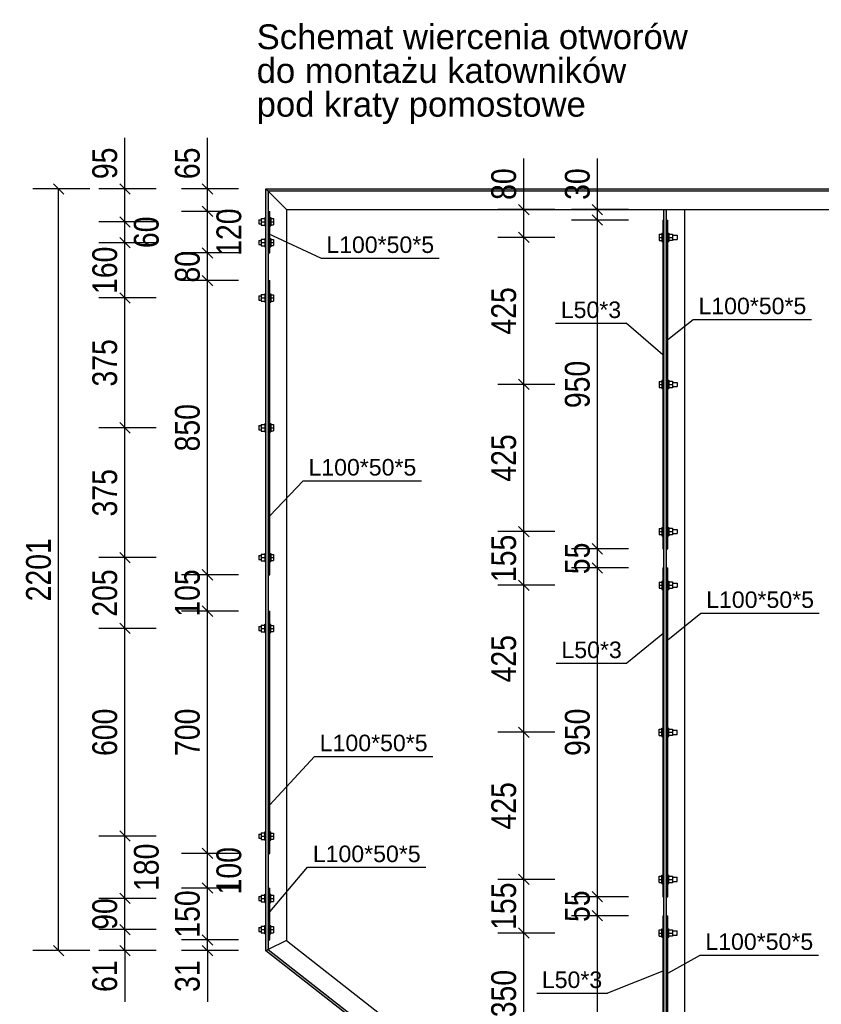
# Model space of a CAD drawing. Header units: millimetres. Extents: x 75 to 96588, y 16 to 10023.
# Tile 2 of 25: x 75 to 2391, y 1781 to 4626. Entities that reach past the tile are written whole.
import ezdxf

# ---------------------------------------------------------------- set-up
doc = ezdxf.new("R2010")
doc.units = ezdxf.units.MM
doc.styles.add('Arial', font='ARIAL.TTF', dxfattribs={"height": 0.2})
doc.styles.add('Arial Narrow', font='ARIALN.TTF', dxfattribs={"height": 0.2})

# ---------------------------------------------------------------- blocks, each defined once
blk = doc.blocks.new('Part-84831 - 84818')
blk.add_hatch(color=96).paths.add_polyline_path([(1936, 4077.1), (1936, 1113), (1943, 1107.5), (1943, 4077.1)])
at = {"color": 96}
for p, q in [((1936, 1113), (1936, 4077.1)), ((1936, 4077.1), (1943, 4077.1)), ((1943, 4077.1), (1996, 4077.1)), ((1943, 4077.1), (1943, 1107.5)), ((1996, 4077.1), (1996, 1066.1)), ((1943, 1107.5), (1936, 1113)), ((1996, 1066.1), (1943, 1107.5))]:
    blk.add_line(p, q, dxfattribs=at)
blk = doc.blocks.new('Part-84825 - 84818')
blk.add_hatch(color=96).paths.add_polyline_path([(786, 4137.1), (793, 4130.1), (3011, 4130.1), (3011, 4137.1)])
at = {"color": 96}
for p, q in [((793, 4130.1), (786, 4137.1)), ((786, 4137.1), (3011, 4137.1)), ((846, 4077.1), (793, 4130.1)), ((3011, 4130.1), (793, 4130.1)), ((3011, 4137.1), (3011, 4130.1)), ((3011, 4077.1), (3011, 4130.1)), ((846, 4077.1), (1936, 4077.1)), ((1943, 4077.1), (3011, 4077.1))]:
    blk.add_line(p, q, dxfattribs=at)
blk = doc.blocks.new('Part-85775 - 84818')
blk.add_hatch(color=6).paths.add_polyline_path([(1933, 2037.1), (1933, 1237.1), (1936, 1237.1), (1936, 2037.1)])
at = {"color": 7}
for p, q in [((1933, 2037.1), (1933, 1237.1)), ((1933, 2037.1), (1936, 2037.1)), ((1936, 1237.1), (1936, 2037.1)), ((1933, 1237.1), (1936, 1237.1))]:
    blk.add_line(p, q, dxfattribs=at)
blk = doc.blocks.new('Part-84828 - 84818')
blk.add_hatch(color=96).paths.add_polyline_path([(2128.2, 580.5), (2132.4, 574.9), (4313, 2233.2), (4306, 2236.6)])
at = {"color": 96}
for p, q in [((2128.2, 580.5), (4306, 2236.6)), ((4313, 2233.2), (2132.4, 574.9)), ((4306, 2236.6), (4313, 2233.2)), ((4366, 2206.9), (2164.5, 532.7)), ((2132.4, 574.9), (2128.2, 580.5)), ((2164.5, 532.7), (2132.4, 574.9))]:
    blk.add_line(p, q, dxfattribs=at)
blk = doc.blocks.new('Part-84830 - 84818')
blk.add_hatch(color=96).paths.add_polyline_path([(786, 4137.1), (786, 1935.8), (793, 1939.2), (793, 4130.1)])
at = {"color": 96}
for p, q in [((786, 1935.8), (786, 4137.1)), ((786, 4137.1), (793, 4130.1)), ((846, 4077.1), (793, 4130.1)), ((793, 4130.1), (793, 1939.2)), ((846, 4077.1), (846, 1965.1)), ((846, 1965.1), (793, 1939.2)), ((793, 1939.2), (786, 1935.8))]:
    blk.add_line(p, q, dxfattribs=at)
blk = doc.blocks.new('Part-84927 - 84818')
blk.add_hatch(color=6).paths.add_polyline_path([(1933, 4047), (1933, 3097), (1936, 3097), (1936, 4047)])
at = {"color": 7}
for p, q in [((1933, 4047), (1933, 3097)), ((1933, 4047), (1936, 4047)), ((1936, 3097), (1936, 4047)), ((1933, 3097), (1936, 3097))]:
    blk.add_line(p, q, dxfattribs=at)
blk = doc.blocks.new('Part-84928 - 84818')
blk.add_hatch(color=6).paths.add_polyline_path([(1933, 3042), (1933, 2092), (1936, 2092), (1936, 3042)])
at = {"color": 7}
for p, q in [((1933, 3042), (1933, 2092)), ((1933, 3042), (1936, 3042)), ((1936, 2092), (1936, 3042)), ((1933, 2092), (1936, 2092))]:
    blk.add_line(p, q, dxfattribs=at)
blk = doc.blocks.new('Part-84930 - 84818')
blk.add_hatch(color=6).paths.add_polyline_path([(1943, 3042), (1943, 2092), (1948, 2092), (1948, 3042)])
at = {"color": 7}
for p, q in [((1943, 3042), (1943, 2092)), ((1943, 3042), (1948, 3042)), ((1948, 2092), (1948, 3042)), ((1943, 2092), (1948, 2092))]:
    blk.add_line(p, q, dxfattribs=at)
blk = doc.blocks.new('Bolt-84931 - 84818')
at = {"color": 7}
for p, q in [((1922.5, 3001), (1930, 3001)), ((1922.5, 3001), (1922.5, 2983)), ((1922.5, 2992), (1930, 2992)), ((1930, 3004), (1930, 2980)), ((1930, 3004), (1933, 3004)), ((1948, 3004), (1951, 3004)), ((1951, 3004), (1951, 2980)), ((1951, 3001.5), (1961, 3001.5)), ((1951, 2992), (1961, 2992)), ((1961, 3001.5), (1961, 2982.5)), ((1961, 2998), (1975, 2998)), ((1975, 2998), (1975, 2986)), ((1922.5, 2983), (1930, 2983)), ((1930, 2980), (1933, 2980)), ((1948, 2980), (1951, 2980)), ((1961, 2982.5), (1951, 2982.5)), ((1961, 2986), (1975, 2986)), ((1922.5, 2576), (1930, 2576)), ((1922.5, 2558), (1922.5, 2576)), ((1922.5, 2567), (1930, 2567)), ((1930, 2555), (1930, 2579)), ((1930, 2579), (1933, 2579)), ((1948, 2579), (1951, 2579)), ((1951, 2555), (1951, 2579)), ((1951, 2576.5), (1961, 2576.5)), ((1951, 2567), (1961, 2567)), ((1961, 2576.5), (1961, 2557.5)), ((1961, 2573), (1975, 2573)), ((1961, 2561), (1975, 2561)), ((1975, 2561), (1975, 2573)), ((1922.5, 2558), (1930, 2558)), ((1930, 2555), (1933, 2555)), ((1948, 2555), (1951, 2555)), ((1961, 2557.5), (1951, 2557.5)), ((1922.5, 2151), (1930, 2151)), ((1922.5, 2133), (1922.5, 2151)), ((1922.5, 2142), (1930, 2142)), ((1930, 2130), (1930, 2154)), ((1930, 2154), (1933, 2154)), ((1948, 2154), (1951, 2154)), ((1951, 2130), (1951, 2154)), ((1951, 2151.5), (1961, 2151.5)), ((1951, 2142), (1961, 2142)), ((1961, 2151.5), (1961, 2132.5)), ((1961, 2148), (1975, 2148)), ((1961, 2136), (1975, 2136)), ((1975, 2136), (1975, 2148)), ((1922.5, 2133), (1930, 2133)), ((1930, 2130), (1933, 2130)), ((1948, 2130), (1951, 2130)), ((1961, 2132.5), (1951, 2132.5))]:
    blk.add_line(p, q, dxfattribs=at)
blk = doc.blocks.new('Part-84932 - 84818')
blk.add_hatch(color=6).paths.add_polyline_path([(1943, 4047), (1943, 3097), (1948, 3097), (1948, 4047)])
at = {"color": 7}
for p, q in [((1943, 4047), (1943, 3097)), ((1943, 4047), (1948, 4047)), ((1948, 3097), (1948, 4047)), ((1943, 3097), (1948, 3097))]:
    blk.add_line(p, q, dxfattribs=at)
blk = doc.blocks.new('Bolt-84933 - 84818')
at = {"color": 7}
for p, q in [((1922.5, 4006), (1930, 4006)), ((1922.5, 4006), (1922.5, 3988)), ((1922.5, 3997), (1930, 3997)), ((1922.5, 3988), (1930, 3988)), ((1930, 4009), (1930, 3985)), ((1930, 4009), (1933, 4009)), ((1930, 3985), (1933, 3985)), ((1948, 4009), (1951, 4009)), ((1948, 3985), (1951, 3985)), ((1951, 4009), (1951, 3985)), ((1951, 4006.5), (1961, 4006.5)), ((1951, 3997), (1961, 3997)), ((1961, 3987.5), (1951, 3987.5)), ((1961, 4006.5), (1961, 3987.5)), ((1961, 4003), (1975, 4003)), ((1961, 3991), (1975, 3991)), ((1975, 4003), (1975, 3991)), ((1922.5, 3581), (1930, 3581)), ((1922.5, 3581), (1922.5, 3563)), ((1922.5, 3572), (1930, 3572)), ((1922.5, 3563), (1930, 3563)), ((1930, 3584), (1930, 3560)), ((1930, 3584), (1933, 3584)), ((1930, 3560), (1933, 3560)), ((1948, 3584), (1951, 3584)), ((1948, 3560), (1951, 3560)), ((1951, 3584), (1951, 3560)), ((1951, 3581.5), (1961, 3581.5)), ((1951, 3572), (1961, 3572)), ((1961, 3562.5), (1951, 3562.5)), ((1961, 3581.5), (1961, 3562.5)), ((1961, 3578), (1975, 3578)), ((1961, 3566), (1975, 3566)), ((1975, 3578), (1975, 3566)), ((1930, 3159), (1930, 3135)), ((1930, 3159), (1933, 3159)), ((1948, 3159), (1951, 3159)), ((1951, 3159), (1951, 3135)), ((1922.5, 3156), (1930, 3156)), ((1922.5, 3156), (1922.5, 3138)), ((1922.5, 3147), (1930, 3147)), ((1922.5, 3138), (1930, 3138)), ((1930, 3135), (1933, 3135)), ((1948, 3135), (1951, 3135)), ((1951, 3156.5), (1961, 3156.5)), ((1951, 3147), (1961, 3147)), ((1961, 3137.5), (1951, 3137.5)), ((1961, 3156.5), (1961, 3137.5)), ((1961, 3153), (1975, 3153)), ((1961, 3141), (1975, 3141)), ((1975, 3153), (1975, 3141))]:
    blk.add_line(p, q, dxfattribs=at)
blk = doc.blocks.new('Part-84938 - 84818')
blk.add_hatch(color=6).paths.add_polyline_path([(793, 2917), (793, 2217), (798, 2217), (798, 2917)])
at = {"color": 7}
for p, q in [((793, 2917), (793, 2217)), ((793, 2917), (798, 2917)), ((798, 2217), (798, 2917)), ((793, 2217), (798, 2217))]:
    blk.add_line(p, q, dxfattribs=at)
blk = doc.blocks.new('Bolt-84939 - 84818')
at = {"color": 7}
for p, q in [((773, 2876.5), (773, 2857.5)), ((773, 2876.5), (783, 2876.5)), ((783, 2855), (783, 2879)), ((783, 2879), (786, 2879)), ((798, 2879), (801, 2879)), ((801, 2855), (801, 2879)), ((801, 2876), (808.5, 2876)), ((808.5, 2876), (808.5, 2858)), ((766, 2873), (766, 2872.2)), ((766, 2873), (773, 2873)), ((766, 2872.2), (766, 2861)), ((766, 2861), (773, 2861)), ((773, 2867), (783, 2867)), ((773, 2857.5), (783, 2857.5)), ((783, 2855), (786, 2855)), ((798, 2855), (801, 2855)), ((801, 2867), (808.5, 2867)), ((801, 2858), (808.5, 2858)), ((773, 2276.5), (773, 2257.5)), ((773, 2276.5), (783, 2276.5)), ((783, 2255), (783, 2279)), ((783, 2279), (786, 2279)), ((798, 2279), (801, 2279)), ((801, 2255), (801, 2279)), ((801, 2276), (808.5, 2276)), ((808.5, 2276), (808.5, 2258)), ((766, 2273), (766, 2272.2)), ((766, 2273), (773, 2273)), ((766, 2272.2), (766, 2261)), ((766, 2261), (773, 2261)), ((773, 2267), (783, 2267)), ((773, 2257.5), (783, 2257.5)), ((783, 2255), (786, 2255)), ((798, 2255), (801, 2255)), ((801, 2267), (808.5, 2267)), ((801, 2258), (808.5, 2258))]:
    blk.add_line(p, q, dxfattribs=at)
blk = doc.blocks.new('Part-84940 - 84818')
blk.add_hatch(color=6).paths.add_polyline_path([(793, 3872), (793, 3022), (798, 3022), (798, 3872)])
at = {"color": 7}
for p, q in [((793, 3872), (793, 3022)), ((793, 3872), (798, 3872)), ((798, 3022), (798, 3872)), ((793, 3022), (798, 3022))]:
    blk.add_line(p, q, dxfattribs=at)
blk = doc.blocks.new('Bolt-84941 - 84818')
at = {"color": 7}
for p, q in [((766, 3828), (766, 3827.2)), ((766, 3828), (773, 3828)), ((766, 3827.2), (766, 3816)), ((766, 3816), (773, 3816)), ((773, 3831.5), (773, 3812.5)), ((773, 3831.5), (783, 3831.5)), ((773, 3822), (783, 3822)), ((773, 3812.5), (783, 3812.5)), ((783, 3834), (783, 3810)), ((783, 3834), (786, 3834)), ((798, 3834), (801, 3834)), ((801, 3834), (801, 3810)), ((801, 3831), (808.5, 3831)), ((801, 3822), (808.5, 3822)), ((801, 3813), (808.5, 3813)), ((808.5, 3831), (808.5, 3813)), ((783, 3810), (786, 3810)), ((798, 3810), (801, 3810)), ((766, 3453), (766, 3452.2)), ((766, 3453), (773, 3453)), ((766, 3452.2), (766, 3441)), ((773, 3456.5), (773, 3437.5)), ((773, 3456.5), (783, 3456.5)), ((773, 3447), (783, 3447)), ((783, 3459), (783, 3435)), ((783, 3459), (786, 3459)), ((798, 3459), (801, 3459)), ((801, 3459), (801, 3435)), ((801, 3456), (808.5, 3456)), ((801, 3447), (808.5, 3447)), ((808.5, 3456), (808.5, 3438)), ((766, 3441), (773, 3441)), ((773, 3437.5), (783, 3437.5)), ((783, 3435), (786, 3435)), ((798, 3435), (801, 3435)), ((801, 3438), (808.5, 3438)), ((766, 3078), (766, 3077.2)), ((766, 3078), (773, 3078)), ((766, 3077.2), (766, 3066)), ((773, 3081.5), (773, 3062.5)), ((773, 3081.5), (783, 3081.5)), ((783, 3084), (783, 3060)), ((783, 3084), (786, 3084)), ((798, 3084), (801, 3084)), ((801, 3084), (801, 3060)), ((801, 3081), (808.5, 3081)), ((808.5, 3081), (808.5, 3063)), ((766, 3066), (773, 3066)), ((773, 3072), (783, 3072)), ((773, 3062.5), (783, 3062.5)), ((783, 3060), (786, 3060)), ((798, 3060), (801, 3060)), ((801, 3072), (808.5, 3072)), ((801, 3063), (808.5, 3063))]:
    blk.add_line(p, q, dxfattribs=at)
blk = doc.blocks.new('Part-84942 - 84818')
blk.add_hatch(color=6).paths.add_polyline_path([(793, 4072), (793, 3952), (798, 3952), (798, 4072)])
at = {"color": 7}
for p, q in [((793, 4072), (793, 3952)), ((793, 4072), (798, 4072)), ((798, 3952), (798, 4072)), ((793, 3952), (798, 3952))]:
    blk.add_line(p, q, dxfattribs=at)
blk = doc.blocks.new('Bolt-84943 - 84818')
at = {"color": 7}
for p, q in [((766, 4048), (766, 4047.2)), ((766, 4048), (773, 4048)), ((766, 4047.2), (766, 4036)), ((773, 4051.5), (773, 4032.5)), ((773, 4051.5), (783, 4051.5)), ((773, 4042), (783, 4042)), ((783, 4054), (783, 4030)), ((783, 4054), (786, 4054)), ((798, 4054), (801, 4054)), ((801, 4054), (801, 4030)), ((801, 4051), (808.5, 4051)), ((801, 4042), (808.5, 4042)), ((808.5, 4051), (808.5, 4033)), ((766, 4036), (773, 4036)), ((773, 4032.5), (783, 4032.5)), ((783, 4030), (786, 4030)), ((798, 4030), (801, 4030)), ((801, 4033), (808.5, 4033)), ((766, 3988), (766, 3987.2)), ((766, 3988), (773, 3988)), ((766, 3987.2), (766, 3976)), ((773, 3991.5), (773, 3972.5)), ((773, 3991.5), (783, 3991.5)), ((783, 3994), (783, 3970)), ((783, 3994), (786, 3994)), ((798, 3994), (801, 3994)), ((801, 3994), (801, 3970)), ((801, 3991), (808.5, 3991)), ((808.5, 3991), (808.5, 3973)), ((766, 3976), (773, 3976)), ((773, 3982), (783, 3982)), ((773, 3972.5), (783, 3972.5)), ((783, 3970), (786, 3970)), ((798, 3970), (801, 3970)), ((801, 3982), (808.5, 3982)), ((801, 3973), (808.5, 3973))]:
    blk.add_line(p, q, dxfattribs=at)
blk = doc.blocks.new('Part-85651 - 84818')
blk.add_hatch(color=96).paths.add_polyline_path([(786, 1935.8), (2326.6, 731.4), (2332.4, 735.8), (793, 1939.2)])
at = {"color": 96}
for p, q in [((846, 1965.1), (1936, 1113)), ((786, 1935.8), (793, 1939.2)), ((2326.6, 731.4), (786, 1935.8)), ((793, 1939.2), (2332.4, 735.8)), ((1996, 1066.1), (2376, 769)), ((2332.4, 735.8), (2326.6, 731.4))]:
    blk.add_line(p, q, dxfattribs=at)
blk = doc.blocks.new('Part-85776 - 84818')
blk.add_hatch(color=6).paths.add_polyline_path([(1943, 2037.1), (1943, 1137.1), (1948, 1137.1), (1948, 2037.1)])
at = {"color": 7}
for p, q in [((1943, 2037.1), (1943, 1137.1)), ((1943, 2037.1), (1948, 2037.1)), ((1948, 1137.1), (1948, 2037.1)), ((1943, 1137.1), (1948, 1137.1))]:
    blk.add_line(p, q, dxfattribs=at)
blk = doc.blocks.new('Bolt-85777 - 84818')
at = {"color": 7}
for p, q in [((1922.5, 1996.1), (1930, 1996.1)), ((1922.5, 1978.1), (1922.5, 1996.1)), ((1930, 1975.1), (1930, 1999.1)), ((1930, 1999.1), (1933, 1999.1)), ((1948, 1999.1), (1951, 1999.1)), ((1951, 1975.1), (1951, 1999.1)), ((1951, 1996.6), (1961, 1996.6)), ((1961, 1996.6), (1961, 1977.6)), ((1961, 1993.1), (1975, 1993.1)), ((1975, 1981.1), (1975, 1993.1)), ((1922.5, 1987.1), (1930, 1987.1)), ((1922.5, 1978.1), (1930, 1978.1)), ((1930, 1975.1), (1933, 1975.1)), ((1948, 1975.1), (1951, 1975.1)), ((1951, 1987.1), (1961, 1987.1)), ((1961, 1977.6), (1951, 1977.6)), ((1961, 1981.1), (1975, 1981.1)), ((1922.5, 1646.1), (1930, 1646.1)), ((1922.5, 1628.1), (1922.5, 1646.1)), ((1922.5, 1637.1), (1930, 1637.1)), ((1922.5, 1628.1), (1930, 1628.1)), ((1930, 1625.1), (1930, 1649.1)), ((1930, 1649.1), (1933, 1649.1)), ((1930, 1625.1), (1933, 1625.1)), ((1948, 1649.1), (1951, 1649.1)), ((1948, 1625.1), (1951, 1625.1)), ((1951, 1625.1), (1951, 1649.1)), ((1951, 1646.6), (1961, 1646.6)), ((1951, 1637.1), (1961, 1637.1)), ((1961, 1627.6), (1951, 1627.6)), ((1961, 1646.6), (1961, 1627.6)), ((1961, 1643.1), (1975, 1643.1)), ((1961, 1631.1), (1975, 1631.1)), ((1975, 1631.1), (1975, 1643.1)), ((1922.5, 1296.1), (1930, 1296.1)), ((1922.5, 1278.1), (1922.5, 1296.1)), ((1922.5, 1287.1), (1930, 1287.1)), ((1930, 1275.1), (1930, 1299.1)), ((1930, 1299.1), (1933, 1299.1)), ((1948, 1299.1), (1951, 1299.1)), ((1951, 1275.1), (1951, 1299.1)), ((1951, 1296.6), (1961, 1296.6)), ((1951, 1287.1), (1961, 1287.1)), ((1961, 1296.6), (1961, 1277.6)), ((1961, 1293.1), (1975, 1293.1)), ((1961, 1281.1), (1975, 1281.1)), ((1975, 1281.1), (1975, 1293.1)), ((1922.5, 1278.1), (1930, 1278.1)), ((1930, 1275.1), (1933, 1275.1)), ((1948, 1275.1), (1951, 1275.1)), ((1961, 1277.6), (1951, 1277.6))]:
    blk.add_line(p, q, dxfattribs=at)
blk = doc.blocks.new('Part-85778 - 84818')
blk.add_hatch(color=6).paths.add_polyline_path([(793, 2117), (793, 1967), (798, 1967), (798, 2117)])
at = {"color": 7}
for p, q in [((793, 2117), (793, 1967)), ((793, 2117), (798, 2117)), ((798, 1967), (798, 2117)), ((793, 1967), (798, 1967))]:
    blk.add_line(p, q, dxfattribs=at)
blk = doc.blocks.new('Bolt-85779 - 84818')
at = {"color": 7}
for p, q in [((766, 2093), (766, 2092.2)), ((766, 2093), (773, 2093)), ((766, 2092.2), (766, 2081)), ((766, 2081), (773, 2081)), ((773, 2096.5), (773, 2077.5)), ((773, 2096.5), (783, 2096.5)), ((773, 2087), (783, 2087)), ((773, 2077.5), (783, 2077.5)), ((783, 2075), (783, 2099)), ((783, 2099), (786, 2099)), ((798, 2099), (801, 2099)), ((801, 2075), (801, 2099)), ((801, 2096), (808.5, 2096)), ((801, 2087), (808.5, 2087)), ((801, 2078), (808.5, 2078)), ((808.5, 2096), (808.5, 2078)), ((783, 2075), (786, 2075)), ((798, 2075), (801, 2075)), ((766, 2003), (766, 2002.2)), ((766, 2003), (773, 2003)), ((766, 2002.2), (766, 1991)), ((773, 2006.5), (773, 1987.5)), ((773, 2006.5), (783, 2006.5)), ((773, 1997), (783, 1997)), ((783, 1985), (783, 2009)), ((783, 2009), (786, 2009)), ((798, 2009), (801, 2009)), ((801, 1985), (801, 2009)), ((801, 2006), (808.5, 2006)), ((801, 1997), (808.5, 1997)), ((808.5, 2006), (808.5, 1988)), ((766, 1991), (773, 1991)), ((773, 1987.5), (783, 1987.5)), ((783, 1985), (786, 1985)), ((798, 1985), (801, 1985)), ((801, 1988), (808.5, 1988))]:
    blk.add_line(p, q, dxfattribs=at)
blk = doc.blocks.new('StraightDimension-89827 - 84818')
at = {"color": 174}
for p, q in [((1759.4, 2022.1), (1729.4, 2052.1)), ((1834.4, 2037.1), (1669.4, 2037.1)), ((1744.4, 1237.1), (1744.4, 2037.1)), ((1729.4, 1252.1), (1759.4, 1222.1)), ((1834.4, 1237.1), (1669.4, 1237.1))]:
    blk.add_line(p, q, dxfattribs=at)
at = {"color": 30, "style": 'Arial Narrow'}
blk.add_text('800', height=71.58, rotation=90.0002, dxfattribs=at).set_placement((1721.9, 1568.7))
blk = doc.blocks.new('StraightDimension-89003 - 84818')
at = {"color": 174}
for p, q in [((707.6, 2117), (542.6, 2117)), ((632.6, 2102), (602.6, 2132)), ((617.6, 1967), (617.6, 2117)), ((707.6, 1967), (542.6, 1967)), ((602.6, 1982), (632.6, 1952))]:
    blk.add_line(p, q, dxfattribs=at)
at = {"color": 30, "style": 'Arial Narrow'}
blk.add_text('150', height=71.58, rotation=90.0002, dxfattribs=at).set_placement((595.1, 1973.6))
blk = doc.blocks.new('StraightDimension-89000 - 84818')
at = {"color": 174}
for p, q in [((707.6, 3022), (542.6, 3022)), ((632.6, 3007), (602.6, 3037)), ((617.6, 2917), (617.6, 3022)), ((602.6, 2932), (632.6, 2902)), ((707.6, 2917), (542.6, 2917))]:
    blk.add_line(p, q, dxfattribs=at)
at = {"color": 30, "style": 'Arial Narrow'}
blk.add_text('105', height=71.58, rotation=90.0002, dxfattribs=at).set_placement((595.1, 2901.1))
blk = doc.blocks.new('StraightDimension-88785 - 84818')
at = {"color": 174}
for p, q in [((379, 4137.1), (379, 4284.5)), ((379, 4137.1), (379, 4284.5)), ((469, 4137.1), (304, 4137.1)), ((394, 4122.1), (364, 4152.1)), ((379, 4041.6), (379, 4137.1)), ((469, 4041.6), (304, 4041.6)), ((364, 4056.6), (394, 4026.6))]:
    blk.add_line(p, q, dxfattribs=at)
at = {"color": 30, "style": 'Arial Narrow'}
blk.add_text('95', height=71.58, rotation=90.0002, dxfattribs=at).set_placement((356.5, 4165.2))
blk = doc.blocks.new('StraightDimension-88786 - 84818')
at = {"color": 174}
for p, q in [((469, 4041.6), (304, 4041.6)), ((394, 4026.6), (364, 4056.6)), ((379, 3981.6), (379, 4041.6)), ((364, 3996.6), (394, 3966.6)), ((469, 3981.6), (304, 3981.6))]:
    blk.add_line(p, q, dxfattribs=at)
at = {"color": 30, "style": 'Arial Narrow'}
blk.add_text('60', height=71.58, rotation=90.0002, dxfattribs=at).set_placement((476.5, 3966))
blk = doc.blocks.new('StraightDimension-88787 - 84818')
at = {"color": 174}
for p, q in [((394, 3966.6), (364, 3996.6)), ((469, 3981.6), (304, 3981.6)), ((379, 3822), (379, 3981.6)), ((469, 3822), (304, 3822)), ((364, 3837), (394, 3807))]:
    blk.add_line(p, q, dxfattribs=at)
at = {"color": 30, "style": 'Arial Narrow'}
blk.add_text('160', height=71.58, rotation=90.0002, dxfattribs=at).set_placement((356.5, 3833.4))
blk = doc.blocks.new('StraightDimension-88788 - 84818')
at = {"color": 174}
for p, q in [((469, 3822), (304, 3822)), ((394, 3807), (364, 3837)), ((379, 3446.6), (379, 3822)), ((469, 3446.6), (304, 3446.6)), ((364, 3461.6), (394, 3431.6))]:
    blk.add_line(p, q, dxfattribs=at)
at = {"color": 30, "style": 'Arial Narrow'}
blk.add_text('375', height=71.58, rotation=90.0002, dxfattribs=at).set_placement((356.5, 3565.9))
blk = doc.blocks.new('StraightDimension-88789 - 84818')
at = {"color": 174}
for p, q in [((469, 3446.6), (304, 3446.6)), ((394, 3431.6), (364, 3461.6)), ((379, 3071.6), (379, 3446.6)), ((364, 3086.6), (394, 3056.6)), ((469, 3071.6), (304, 3071.6))]:
    blk.add_line(p, q, dxfattribs=at)
at = {"color": 30, "style": 'Arial Narrow'}
blk.add_text('375', height=71.58, rotation=90.0002, dxfattribs=at).set_placement((356.5, 3190.7))
blk = doc.blocks.new('StraightDimension-88790 - 84818')
at = {"color": 174}
for p, q in [((394, 3056.6), (364, 3086.6)), ((469, 3071.6), (304, 3071.6)), ((379, 2867), (379, 3071.6)), ((364, 2882), (394, 2852)), ((469, 2867), (304, 2867))]:
    blk.add_line(p, q, dxfattribs=at)
at = {"color": 30, "style": 'Arial Narrow'}
blk.add_text('205', height=71.58, rotation=90.0002, dxfattribs=at).set_placement((356.5, 2900.9))
blk = doc.blocks.new('StraightDimension-88791 - 84818')
at = {"color": 174}
for p, q in [((394, 2852), (364, 2882)), ((469, 2867), (304, 2867)), ((379, 2267), (379, 2867)), ((364, 2282), (394, 2252)), ((469, 2267), (304, 2267))]:
    blk.add_line(p, q, dxfattribs=at)
at = {"color": 30, "style": 'Arial Narrow'}
blk.add_text('600', height=71.58, rotation=90.0002, dxfattribs=at).set_placement((356.5, 2498.6))
blk = doc.blocks.new('StraightDimension-88792 - 84818')
at = {"color": 174}
for p, q in [((394, 2252), (364, 2282)), ((469, 2267), (304, 2267)), ((379, 2087), (379, 2267)), ((469, 2087), (304, 2087)), ((364, 2102), (394, 2072))]:
    blk.add_line(p, q, dxfattribs=at)
at = {"color": 30, "style": 'Arial Narrow'}
blk.add_text('180', height=71.58, rotation=90.0002, dxfattribs=at).set_placement((476.5, 2108.6))
blk = doc.blocks.new('StraightDimension-88793 - 84818')
at = {"color": 174}
for p, q in [((469, 2087), (304, 2087)), ((394, 2072), (364, 2102)), ((379, 1997), (379, 2087)), ((469, 1997), (304, 1997)), ((364, 2012), (394, 1982))]:
    blk.add_line(p, q, dxfattribs=at)
at = {"color": 30, "style": 'Arial Narrow'}
blk.add_text('90', height=71.58, rotation=90.0002, dxfattribs=at).set_placement((356.5, 1996.4))
blk = doc.blocks.new('StraightDimension-88794 - 84818')
at = {"color": 174}
for p, q in [((469, 1997), (304, 1997)), ((394, 1982), (364, 2012)), ((379, 1936.1), (379, 1997)), ((469, 1936.1), (304, 1936.1)), ((364, 1951.1), (394, 1921.1)), ((379, 1936.1), (379, 1788.6)), ((379, 1936.1), (379, 1788.6))]:
    blk.add_line(p, q, dxfattribs=at)
at = {"color": 30, "style": 'Arial Narrow'}
blk.add_text('61', height=71.58, rotation=90.0002, dxfattribs=at).set_placement((356.5, 1816.7))
blk = doc.blocks.new('StraightDimension-88931 - 84818')
at = {"color": 174}
for p, q in [((277.5, 4137.1), (112.5, 4137.1)), ((202.5, 4122.1), (172.5, 4152.1)), ((187.5, 1936.1), (187.5, 4137.1)), ((277.5, 1936.1), (112.5, 1936.1)), ((172.5, 1951.1), (202.5, 1921.1))]:
    blk.add_line(p, q, dxfattribs=at)
at = {"color": 30, "style": 'Arial Narrow'}
blk.add_text('2201', height=71.58, rotation=90.0002, dxfattribs=at).set_placement((165, 2945.4))
blk = doc.blocks.new('StraightDimension-88996 - 84818')
at = {"color": 174}
for p, q in [((617.6, 4137.1), (617.6, 4284.5)), ((617.6, 4137.1), (617.6, 4284.5)), ((707.6, 4137.1), (542.6, 4137.1)), ((632.6, 4122.1), (602.6, 4152.1)), ((617.6, 4072), (617.6, 4137.1)), ((707.6, 4072), (542.6, 4072)), ((602.6, 4087), (632.6, 4057))]:
    blk.add_line(p, q, dxfattribs=at)
at = {"color": 30, "style": 'Arial Narrow'}
blk.add_text('65', height=71.58, rotation=90.0002, dxfattribs=at).set_placement((595.1, 4165.2))
blk = doc.blocks.new('StraightDimension-88997 - 84818')
at = {"color": 174}
for p, q in [((707.6, 4072), (542.6, 4072)), ((632.6, 4057), (602.6, 4087)), ((617.6, 3952), (617.6, 4072)), ((602.6, 3967), (632.6, 3937)), ((707.6, 3952), (542.6, 3952))]:
    blk.add_line(p, q, dxfattribs=at)
at = {"color": 30, "style": 'Arial Narrow'}
blk.add_text('120', height=71.58, rotation=90.0002, dxfattribs=at).set_placement((715.1, 3943.6))
blk = doc.blocks.new('StraightDimension-88998 - 84818')
at = {"color": 174}
for p, q in [((632.6, 3937), (602.6, 3967)), ((707.6, 3952), (542.6, 3952)), ((617.6, 3872), (617.6, 3952)), ((707.6, 3872), (542.6, 3872)), ((602.6, 3887), (632.6, 3857))]:
    blk.add_line(p, q, dxfattribs=at)
at = {"color": 30, "style": 'Arial Narrow'}
blk.add_text('80', height=71.58, rotation=90.0002, dxfattribs=at).set_placement((595.1, 3866.4))
blk = doc.blocks.new('StraightDimension-88999 - 84818')
at = {"color": 174}
for p, q in [((707.6, 3872), (542.6, 3872)), ((632.6, 3857), (602.6, 3887)), ((617.6, 3022), (617.6, 3872)), ((707.6, 3022), (542.6, 3022)), ((602.6, 3037), (632.6, 3007))]:
    blk.add_line(p, q, dxfattribs=at)
at = {"color": 30, "style": 'Arial Narrow'}
blk.add_text('850', height=71.58, rotation=90.0002, dxfattribs=at).set_placement((595.1, 3378.6))
blk = doc.blocks.new('StraightDimension-89001 - 84818')
at = {"color": 174}
for p, q in [((632.6, 2902), (602.6, 2932)), ((707.6, 2917), (542.6, 2917)), ((617.6, 2217), (617.6, 2917)), ((602.6, 2232), (632.6, 2202)), ((707.6, 2217), (542.6, 2217))]:
    blk.add_line(p, q, dxfattribs=at)
at = {"color": 30, "style": 'Arial Narrow'}
blk.add_text('700', height=71.58, rotation=90.0002, dxfattribs=at).set_placement((595.1, 2498.6))
blk = doc.blocks.new('StraightDimension-89002 - 84818')
at = {"color": 174}
for p, q in [((632.6, 2202), (602.6, 2232)), ((707.6, 2217), (542.6, 2217)), ((617.6, 2117), (617.6, 2217)), ((707.6, 2117), (542.6, 2117)), ((602.6, 2132), (632.6, 2102))]:
    blk.add_line(p, q, dxfattribs=at)
at = {"color": 30, "style": 'Arial Narrow'}
blk.add_text('100', height=71.58, rotation=90.0002, dxfattribs=at).set_placement((715.1, 2098.6))
blk = doc.blocks.new('StraightDimension-89823 - 84818')
at = {"color": 174}
for p, q in [((1834.4, 4047), (1669.4, 4047)), ((1759.4, 4032), (1729.4, 4062)), ((1744.4, 3097), (1744.4, 4047)), ((1729.4, 3112), (1759.4, 3082)), ((1834.4, 3097), (1669.4, 3097))]:
    blk.add_line(p, q, dxfattribs=at)
at = {"color": 30, "style": 'Arial Narrow'}
blk.add_text('950', height=71.58, rotation=90.0002, dxfattribs=at).set_placement((1721.9, 3503.6))
blk = doc.blocks.new('StraightDimension-89004 - 84818')
at = {"color": 174}
for p, q in [((707.6, 1967), (542.6, 1967)), ((602.6, 1982), (632.6, 1952)), ((617.6, 1936.1), (617.6, 1967)), ((707.6, 1936.1), (542.6, 1936.1)), ((632.6, 1921.1), (602.6, 1951.1)), ((617.6, 1936.1), (617.6, 1788.6)), ((617.6, 1936.1), (617.6, 1788.6))]:
    blk.add_line(p, q, dxfattribs=at)
at = {"color": 30, "style": 'Arial Narrow'}
blk.add_text('31', height=71.58, rotation=90.0002, dxfattribs=at).set_placement((595.1, 1816.7))
blk = doc.blocks.new('StraightDimension-89822 - 84818')
at = {"color": 174}
for p, q in [((1744.4, 4077.1), (1744.4, 4224.5)), ((1744.4, 4077.1), (1744.4, 4224.5)), ((1834.4, 4077.1), (1669.4, 4077.1)), ((1729.4, 4092.1), (1759.4, 4062.1)), ((1744.4, 4047), (1744.4, 4077.1)), ((1834.4, 4047), (1669.4, 4047)), ((1759.4, 4032), (1729.4, 4062))]:
    blk.add_line(p, q, dxfattribs=at)
at = {"color": 30, "style": 'Arial Narrow'}
blk.add_text('30', height=71.58, rotation=90.0002, dxfattribs=at).set_placement((1721.9, 4105.2))
blk = doc.blocks.new('StraightDimension-89824 - 84818')
at = {"color": 174}
for p, q in [((1759.4, 3082), (1729.4, 3112)), ((1834.4, 3097), (1669.4, 3097)), ((1744.4, 3042), (1744.4, 3097)), ((1729.4, 3057), (1759.4, 3027)), ((1834.4, 3042), (1669.4, 3042))]:
    blk.add_line(p, q, dxfattribs=at)
at = {"color": 30, "style": 'Arial Narrow'}
blk.add_text('55', height=71.58, rotation=90.0002, dxfattribs=at).set_placement((1721.9, 3023.9))
blk = doc.blocks.new('StraightDimension-89825 - 84818')
at = {"color": 174}
for p, q in [((1759.4, 3027), (1729.4, 3057)), ((1834.4, 3042), (1669.4, 3042)), ((1744.4, 2092), (1744.4, 3042)), ((1729.4, 2107), (1759.4, 2077)), ((1834.4, 2092), (1669.4, 2092))]:
    blk.add_line(p, q, dxfattribs=at)
at = {"color": 30, "style": 'Arial Narrow'}
blk.add_text('950', height=71.58, rotation=90.0002, dxfattribs=at).set_placement((1721.9, 2498.6))
blk = doc.blocks.new('StraightDimension-89826 - 84818')
at = {"color": 174}
for p, q in [((1759.4, 2077), (1729.4, 2107)), ((1834.4, 2092), (1669.4, 2092)), ((1744.4, 2037.1), (1744.4, 2092)), ((1729.4, 2052.1), (1759.4, 2022.1)), ((1834.4, 2037.1), (1669.4, 2037.1))]:
    blk.add_line(p, q, dxfattribs=at)
at = {"color": 30, "style": 'Arial Narrow'}
blk.add_text('55', height=71.58, rotation=90.0002, dxfattribs=at).set_placement((1721.9, 2019))
blk = doc.blocks.new('StraightDimension-91859 - 84818')
at = {"color": 174}
for p, q in [((1531.7, 4077.1), (1531.7, 4224.5)), ((1531.7, 4077.1), (1531.7, 4224.5)), ((1621.7, 4077.1), (1456.7, 4077.1)), ((1546.7, 4062.1), (1516.7, 4092.1)), ((1531.7, 3997), (1531.7, 4077.1)), ((1516.7, 4012), (1546.7, 3982)), ((1621.7, 3997), (1456.7, 3997))]:
    blk.add_line(p, q, dxfattribs=at)
at = {"color": 30, "style": 'Arial Narrow'}
blk.add_text('80', height=71.58, rotation=90.0002, dxfattribs=at).set_placement((1509.2, 4105.2))
blk = doc.blocks.new('StraightDimension-91862 - 84818')
at = {"color": 174}
for p, q in [((1546.7, 3132), (1516.7, 3162)), ((1621.7, 3147), (1456.7, 3147)), ((1531.7, 2992), (1531.7, 3147)), ((1621.7, 2992), (1456.7, 2992)), ((1516.7, 3007), (1546.7, 2977))]:
    blk.add_line(p, q, dxfattribs=at)
at = {"color": 30, "style": 'Arial Narrow'}
blk.add_text('155', height=71.58, rotation=90.0002, dxfattribs=at).set_placement((1509.2, 3001.1))
blk = doc.blocks.new('StraightDimension-91865 - 84818')
at = {"color": 174}
for p, q in [((1621.7, 2142), (1456.7, 2142)), ((1546.7, 2127), (1516.7, 2157)), ((1531.7, 1987.1), (1531.7, 2142)), ((1516.7, 2002.1), (1546.7, 1972.1)), ((1621.7, 1987.1), (1456.7, 1987.1))]:
    blk.add_line(p, q, dxfattribs=at)
at = {"color": 30, "style": 'Arial Narrow'}
blk.add_text('155', height=71.58, rotation=90.0002, dxfattribs=at).set_placement((1509.2, 1996.2))
blk = doc.blocks.new('StraightDimension-93773 - 84818')
at = {"color": 174}
for p, q in [((1546.7, 1972.1), (1516.7, 2002.1)), ((1621.7, 1987.1), (1456.7, 1987.1)), ((1531.7, 1637.1), (1531.7, 1987.1)), ((1516.7, 1652.1), (1546.7, 1622.1)), ((1621.7, 1637.1), (1456.7, 1637.1))]:
    blk.add_line(p, q, dxfattribs=at)
at = {"color": 30, "style": 'Arial Narrow'}
blk.add_text('350', height=71.58, rotation=90.0002, dxfattribs=at).set_placement((1509.2, 1743.7))
blk = doc.blocks.new('StraightDimension-93775 - 84818')
at = {"color": 174}
for p, q in [((1621.7, 2567), (1456.7, 2567)), ((1546.7, 2552), (1516.7, 2582)), ((1531.7, 2142), (1531.7, 2567)), ((1621.7, 2142), (1456.7, 2142)), ((1516.7, 2157), (1546.7, 2127))]:
    blk.add_line(p, q, dxfattribs=at)
at = {"color": 30, "style": 'Arial Narrow'}
blk.add_text('425', height=71.58, rotation=90.0002, dxfattribs=at).set_placement((1509.2, 2286.1))
blk = doc.blocks.new('StraightDimension-93777 - 84818')
at = {"color": 174}
for p, q in [((1621.7, 2992), (1456.7, 2992)), ((1546.7, 2977), (1516.7, 3007)), ((1531.7, 2567), (1531.7, 2992)), ((1621.7, 2567), (1456.7, 2567)), ((1516.7, 2582), (1546.7, 2552))]:
    blk.add_line(p, q, dxfattribs=at)
at = {"color": 30, "style": 'Arial Narrow'}
blk.add_text('425', height=71.58, rotation=90.0002, dxfattribs=at).set_placement((1509.2, 2711.1))
blk = doc.blocks.new('StraightDimension-93779 - 84818')
at = {"color": 174}
for p, q in [((1546.7, 3557), (1516.7, 3587)), ((1621.7, 3572), (1456.7, 3572)), ((1531.7, 3147), (1531.7, 3572)), ((1516.7, 3162), (1546.7, 3132)), ((1621.7, 3147), (1456.7, 3147))]:
    blk.add_line(p, q, dxfattribs=at)
at = {"color": 30, "style": 'Arial Narrow'}
blk.add_text('425', height=71.58, rotation=90.0002, dxfattribs=at).set_placement((1509.2, 3291.1))
blk = doc.blocks.new('StraightDimension-93781 - 84818')
at = {"color": 174}
for p, q in [((1546.7, 3982), (1516.7, 4012)), ((1621.7, 3997), (1456.7, 3997)), ((1531.7, 3572), (1531.7, 3997)), ((1516.7, 3587), (1546.7, 3557)), ((1621.7, 3572), (1456.7, 3572))]:
    blk.add_line(p, q, dxfattribs=at)
at = {"color": 30, "style": 'Arial Narrow'}
blk.add_text('425', height=71.58, rotation=90.0002, dxfattribs=at).set_placement((1509.2, 3716.1))
blk = doc.blocks.new('Mark-87018 - 84818')
at = {"color": 136}
for p, q in [((1948, 3701.9), (2021.3, 3759.9)), ((2021.3, 3759.9), (2362.8, 3759.9))]:
    blk.add_line(p, q, dxfattribs=at)
at = {"color": 30, "style": 'Arial'}
blk.add_text('L100*50*5', height=47.75, dxfattribs=at).set_placement((2036.3, 3774.9))
blk = doc.blocks.new('Mark-87014 - 84818')
at = {"color": 136}
for p in [(1623.5, 3748.9), (1933, 3657.8)]:
    blk.add_line(p, (1827.8, 3748.9), dxfattribs=at)
at = {"color": 30, "style": 'Arial'}
blk.add_text('L50*3', height=47.75, dxfattribs=at).set_placement((1638.5, 3763.9))
blk = doc.blocks.new('Mark-87020 - 84818')
at = {"color": 136}
for p, q in [((797.5, 2357.3), (927, 2497.4)), ((927, 2497.4), (1268.5, 2497.4))]:
    blk.add_line(p, q, dxfattribs=at)
at = {"color": 30, "style": 'Arial'}
blk.add_text('L100*50*5', height=47.75, dxfattribs=at).set_placement((942, 2512.4))
blk = doc.blocks.new('Mark-87022 - 84818')
at = {"color": 136}
for p, q in [((793, 4007.7), (945.9, 3936.9)), ((945.9, 3936.9), (1287.4, 3936.9))]:
    blk.add_line(p, q, dxfattribs=at)
at = {"color": 30, "style": 'Arial'}
blk.add_text('L100*50*5', height=47.75, dxfattribs=at).set_placement((960.9, 3951.9))
blk = doc.blocks.new('Mark-87015 - 84818')
at = {"color": 136}
for p in [(1933.5, 2851.7), (1625.4, 2766.4)]:
    blk.add_line(p, (1829.7, 2766.4), dxfattribs=at)
at = {"color": 30, "style": 'Arial'}
blk.add_text('L50*3', height=47.75, dxfattribs=at).set_placement((1640.4, 2781.4))
blk = doc.blocks.new('Mark-87017 - 84818')
at = {"color": 136}
for p, q in [((1948, 2833.8), (2043.5, 2911.3)), ((2043.5, 2911.3), (2385, 2911.3))]:
    blk.add_line(p, q, dxfattribs=at)
at = {"color": 30, "style": 'Arial'}
blk.add_text('L100*50*5', height=47.75, dxfattribs=at).set_placement((2058.5, 2926.3))
blk = doc.blocks.new('Mark-87021 - 84818')
at = {"color": 136}
for p, q in [((797.5, 3192.3), (894.4, 3293.9)), ((894.4, 3293.9), (1235.9, 3293.9))]:
    blk.add_line(p, q, dxfattribs=at)
at = {"color": 30, "style": 'Arial'}
blk.add_text('L100*50*5', height=47.75, dxfattribs=at).set_placement((909.4, 3308.9))
blk = doc.blocks.new('Mark-87079 - 84818')
at = {"color": 136}
for p in [(1933.5, 1876.8), (1568.8, 1813.2)]:
    blk.add_line(p, (1773.1, 1813.2), dxfattribs=at)
at = {"color": 30, "style": 'Arial'}
blk.add_text('L50*3', height=47.75, dxfattribs=at).set_placement((1583.8, 1828.2))
blk = doc.blocks.new('Mark-87080 - 84818')
at = {"color": 136}
for p, q in [((1948, 1870.8), (2041.2, 1923.2)), ((2041.2, 1923.2), (2382.7, 1923.2))]:
    blk.add_line(p, q, dxfattribs=at)
at = {"color": 30, "style": 'Arial'}
blk.add_text('L100*50*5', height=47.75, dxfattribs=at).set_placement((2056.2, 1938.2))
blk = doc.blocks.new('Mark-87081 - 84818')
at = {"color": 136}
for p, q in [((793, 2042.3), (906.9, 2176.9)), ((906.9, 2176.9), (1248.4, 2176.9))]:
    blk.add_line(p, q, dxfattribs=at)
at = {"color": 30, "style": 'Arial'}
blk.add_text('L100*50*5', height=47.75, dxfattribs=at).set_placement((921.9, 2191.9))
blk = doc.blocks.new('Text-91688 - 84818')
at = {"color": 5, "style": 'Arial'}
for s, p in [('Schemat wiercenia otworów ', (759.8, 4540.7)), ('do montażu katowników ', (759.8, 4443.2)), ('pod kraty pomostowe', (759.8, 4345.7))]:
    blk.add_text(s, height=71.631, dxfattribs=at).set_placement(p)

msp = doc.modelspace()

# ---------------------------------------------------------------- block references
for name in ['Text-91688 - 84818', 'StraightDimension-88785 - 84818', 'StraightDimension-88996 - 84818', 'StraightDimension-91859 - 84818', 'StraightDimension-89822 - 84818', 'StraightDimension-88931 - 84818', 'Part-84825 - 84818', 'Part-84830 - 84818', 'StraightDimension-88997 - 84818', 'StraightDimension-88786 - 84818', 'Part-84942 - 84818', 'Part-84831 - 84818', 'Bolt-84943 - 84818', 'StraightDimension-89823 - 84818', 'Part-84927 - 84818', 'Part-84932 - 84818', 'StraightDimension-93781 - 84818', 'StraightDimension-88787 - 84818', 'Mark-87022 - 84818', 'Bolt-84933 - 84818', 'StraightDimension-88998 - 84818', 'StraightDimension-88999 - 84818', 'Part-84940 - 84818', 'StraightDimension-88788 - 84818', 'Bolt-84941 - 84818', 'Mark-87014 - 84818', 'Mark-87018 - 84818', 'StraightDimension-93779 - 84818', 'StraightDimension-88789 - 84818', 'Mark-87021 - 84818', 'StraightDimension-91862 - 84818', 'StraightDimension-89824 - 84818', 'StraightDimension-88790 - 84818', 'StraightDimension-89000 - 84818', 'StraightDimension-89825 - 84818', 'Part-84928 - 84818', 'Part-84930 - 84818', 'StraightDimension-93777 - 84818', 'Bolt-84931 - 84818', 'Mark-87017 - 84818', 'StraightDimension-89001 - 84818', 'Part-84938 - 84818', 'StraightDimension-88791 - 84818', 'Bolt-84939 - 84818', 'Mark-87015 - 84818', 'Mark-87020 - 84818', 'StraightDimension-93775 - 84818', 'StraightDimension-88792 - 84818', 'StraightDimension-89002 - 84818', 'Mark-87081 - 84818', 'Part-84828 - 84818', 'StraightDimension-91865 - 84818', 'StraightDimension-89003 - 84818', 'Part-85778 - 84818', 'StraightDimension-89826 - 84818', 'StraightDimension-88793 - 84818', 'Bolt-85779 - 84818', 'StraightDimension-89827 - 84818', 'Part-85775 - 84818', 'Part-85776 - 84818', 'StraightDimension-88794 - 84818', 'StraightDimension-93773 - 84818', 'Bolt-85777 - 84818', 'StraightDimension-89004 - 84818', 'Part-85651 - 84818', 'Mark-87080 - 84818', 'Mark-87079 - 84818']:
    msp.add_blockref(name, (0, 0))

doc.saveas('drawing.dxf')
